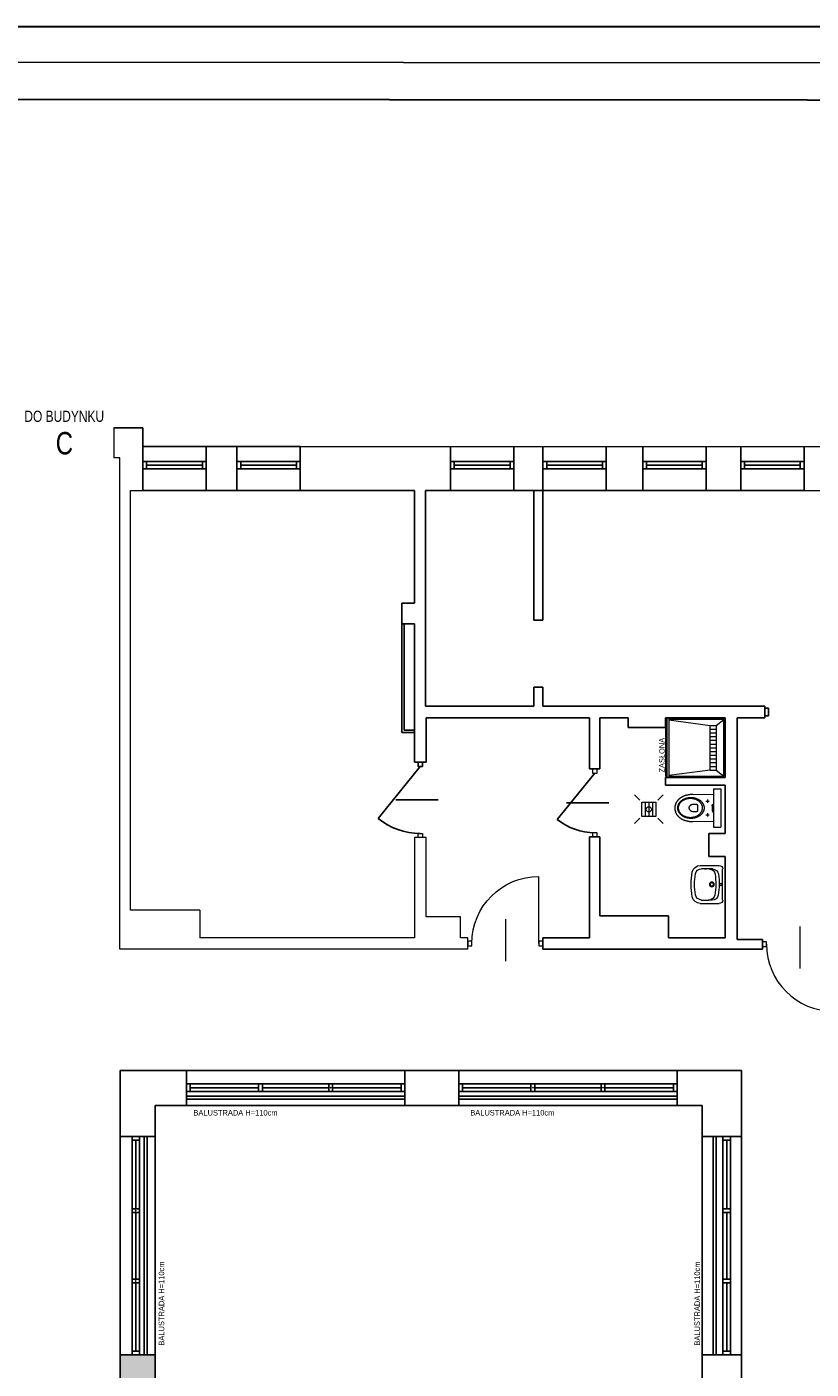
# Model space of a CAD drawing. Header units: millimetres. Extents: x 282377 to 1404227, y -783705 to 1038705.
# Tile 170 of 243: x 386276 to 387328, y 2659 to 4460. Entities that reach past the tile are written whole.
import ezdxf

# ---------------------------------------------------------------- set-up
doc = ezdxf.new("R2010")
doc.units = ezdxf.units.MM
for name, color, linetype, lineweight in [('BA_drz', 7, 'Continuous', 18), ('BA_KS_ist.', 34, 'Continuous', 13), ('Cienka', 7, 'Continuous', 18), ('PG_WIDOKOWE_CIENKIE', 7, 'Continuous', 18), ('PG_WYPOSAŻENIE', 9, 'Continuous', 18), ('PG_ŚCIANY_DZIAŁOWE', 3, 'Continuous', 18), ('Przekrojowa', 60, 'Continuous', 18), ('WYPOSAŻENIE GARAŻU', 253, 'Continuous', 5)]:
    doc.layers.add(name, color=color, linetype=linetype, lineweight=lineweight)
doc.styles.add('BIKTC', font='bikromsw.shx', dxfattribs={"width": 0.8})
doc.styles.add('BIKWYM', font='BIKROMSW.SHX', dxfattribs={"width": 0.8})

# ---------------------------------------------------------------- blocks, each defined once
blk = doc.blocks.new('A$Cd28b784c')
at = {"lineweight": 18}
h = blk.add_hatch(color=256, dxfattribs=at)
h.dxf.hatch_style = 1
h.paths.add_polyline_path([(18.5, 22.2), (18.4, 23), (18.1, 23.6), (17.8, 24.1), (17.3, 24.4), (16.9, 24.5), (16.9, 13.9), (17.3, 14), (17.8, 14.3), (18.1, 14.7), (18.4, 15.3), (18.5, 16.1)])
for p, q in [((16.9, 44.8), (6.9, 44.8)), ((6.9, -6.5), (6.9, 44.8)), ((16.9, -6.5), (16.9, 44.8)), ((16.9, -6.5), (6.9, -6.5))]:
    blk.add_line(p, q, dxfattribs=at)
at = {"lineweight": 13}
for p, q in [((44.6, 37.2), (16.9, 36.7)), ((45.2, 37.2), (44.6, 37.2)), ((45.8, 37.2), (45.2, 37.2)), ((46.4, 37.2), (45.8, 37.2)), ((47, 37.2), (46.4, 37.2)), ((47.6, 37.1), (47, 37.2)), ((48.2, 37.1), (47.6, 37.1)), ((48.7, 37), (48.2, 37.1)), ((49.3, 37), (48.7, 37)), ((49.9, 36.9), (49.3, 37)), ((50.4, 36.8), (49.9, 36.9)), ((50.9, 36.7), (50.4, 36.8)), ((51.5, 36.6), (50.9, 36.7)), ((52, 36.5), (51.5, 36.6)), ((52.5, 36.4), (52, 36.5)), ((53.1, 36.3), (52.5, 36.4)), ((53.6, 36.1), (53.1, 36.3)), ((54.1, 36), (53.6, 36.1)), ((17.3, 24.4), (16.9, 24.5)), ((17.8, 24.1), (17.3, 24.4)), ((18.1, 23.6), (17.8, 24.1)), ((18.4, 23), (18.1, 23.6)), ((18.5, 22.2), (18.4, 23)), ((18.5, 16.1), (18.5, 22.2)), ((26.8, 28.4), (22.3, 28.4)), ((23.8, 28.8), (23.7, 28.4)), ((23.7, 28.4), (23.8, 28)), ((24.1, 29.1), (23.8, 28.8)), ((23.8, 28), (24.1, 27.7)), ((24.5, 29.2), (24.1, 29.1)), ((24.1, 27.7), (24.5, 27.6)), ((24.5, 30.6), (24.5, 26.2)), ((24.9, 29.1), (24.5, 29.2)), ((24.5, 27.6), (24.9, 27.7)), ((25.2, 28.8), (24.9, 29.1)), ((24.9, 27.7), (25.2, 28)), ((25.3, 28.4), (25.2, 28.8)), ((25.2, 28), (25.3, 28.4)), ((29.3, 20.3), (29.4, 20.8)), ((29.3, 19.9), (29.3, 20.3)), ((29.3, 19.5), (29.3, 19.9)), ((29.3, 19), (29.3, 19.5)), ((29.3, 18.6), (29.3, 19)), ((29.3, 18.2), (29.3, 18.6)), ((29.3, 17.7), (29.3, 18.2)), ((29.4, 20.8), (29.5, 21.2)), ((29.5, 21.2), (29.6, 21.6)), ((29.6, 21.6), (29.7, 22)), ((29.7, 22), (29.8, 22.4)), ((29.8, 22.4), (29.9, 22.8)), ((29.9, 22.8), (30.1, 23.2)), ((30.1, 23.2), (30.2, 23.6)), ((30.2, 23.6), (30.4, 24)), ((30.4, 24), (30.6, 24.4)), ((30.6, 24.4), (30.8, 24.8)), ((30.8, 24.8), (31, 25.2)), ((31, 25.2), (31.3, 25.5)), ((31.3, 25.5), (31.5, 25.9)), ((31.5, 25.9), (31.8, 26.2)), ((31.8, 26.2), (32, 26.6)), ((31.8, 19.9), (31.9, 20.4)), ((31.8, 19.5), (31.8, 19.9)), ((31.8, 19), (31.8, 19.5)), ((31.8, 18.6), (31.8, 19)), ((31.8, 19), (31.8, 19)), ((31.8, 18.1), (31.8, 18.6)), ((31.9, 17.7), (31.8, 18.1)), ((31.9, 20.8), (32, 21.2)), ((31.9, 20.4), (31.9, 20.8)), ((32, 26.6), (32.3, 26.9)), ((32, 21.2), (32.1, 21.7)), ((32.1, 21.7), (32.2, 22.1)), ((32.2, 22.1), (32.4, 22.5)), ((32.3, 26.9), (32.6, 27.3)), ((32.4, 22.5), (32.5, 22.9)), ((32.5, 22.9), (32.7, 23.3)), ((32.6, 27.3), (32.9, 27.6)), ((32.7, 23.3), (32.8, 23.7)), ((32.8, 23.7), (33, 24.1)), ((32.9, 27.6), (33.3, 27.9)), ((33, 24.1), (33.2, 24.5)), ((33.2, 24.5), (33.5, 24.9)), ((33.3, 27.9), (33.6, 28.2)), ((33.5, 24.9), (33.7, 25.3)), ((33.6, 28.2), (33.9, 28.5)), ((33.7, 25.3), (34, 25.6)), ((33.9, 28.5), (34.3, 28.8)), ((34, 25.6), (34.2, 26)), ((34.2, 26), (34.5, 26.3)), ((34.3, 28.8), (34.6, 29.1)), ((34.5, 26.3), (34.8, 26.7)), ((34.6, 29.1), (35, 29.4)), ((34.8, 26.7), (35.1, 27)), ((35, 29.4), (35.4, 29.7)), ((35.1, 27), (35.4, 27.3)), ((35.4, 29.7), (35.8, 29.9)), ((35.4, 27.3), (35.8, 27.7)), ((35.8, 29.9), (36.2, 30.2)), ((35.8, 27.7), (36.1, 28)), ((36.1, 28), (36.5, 28.3)), ((36.2, 30.2), (36.6, 30.4)), ((36.5, 28.3), (36.8, 28.6)), ((36.6, 30.4), (37, 30.7)), ((36.8, 28.6), (37.2, 28.8)), ((37, 30.7), (37.5, 30.9)), ((37.2, 28.8), (37.6, 29.1)), ((37.5, 30.9), (37.9, 31.1)), ((37.6, 29.1), (38, 29.4)), ((37.9, 31.1), (38.3, 31.3)), ((38, 29.4), (38.4, 29.6)), ((38, 22), (38.1, 22.7)), ((38, 19.3), (38, 22)), ((38, 16), (38, 19.3)), ((38.1, 22.7), (38.3, 23.3)), ((38.3, 31.3), (38.8, 31.5)), ((38.3, 23.3), (38.6, 23.6)), ((38.4, 29.6), (38.8, 29.9)), ((38.6, 23.6), (39, 23.9)), ((38.8, 31.5), (39.3, 31.7)), ((38.8, 29.9), (39.2, 30.1)), ((39, 23.9), (39.4, 24.1)), ((39.2, 30.1), (39.7, 30.3)), ((39.3, 31.7), (39.7, 31.9)), ((39.4, 24.1), (39.8, 24.1)), ((39.7, 31.9), (40.2, 32)), ((39.7, 30.3), (40.1, 30.5)), ((39.8, 24.1), (40.2, 24.1)), ((40.1, 30.5), (40.6, 30.7)), ((40.2, 32), (40.7, 32.2)), ((40.2, 24.1), (44, 24.2)), ((40.6, 30.7), (41, 30.9)), ((40.7, 32.2), (41.2, 32.3)), ((41, 30.9), (41.5, 31.1)), ((41.2, 32.3), (41.7, 32.5)), ((41.5, 31.1), (42, 31.2)), ((41.7, 32.5), (42.2, 32.6)), ((42, 31.2), (42.5, 31.4)), ((42.2, 32.6), (42.7, 32.7)), ((42.5, 31.4), (43, 31.5)), ((42.7, 32.7), (43.2, 32.8)), ((43, 31.5), (43.5, 31.6)), ((43.2, 32.8), (43.7, 32.9)), ((43.5, 31.6), (44, 31.7)), ((43.7, 32.9), (44.3, 32.9)), ((44, 31.7), (44.5, 31.8)), ((44, 24.2), (44.6, 24.1)), ((44.3, 32.9), (44.8, 33)), ((44.5, 31.8), (45, 31.9)), ((44.6, 24.1), (45.1, 24)), ((44.8, 33), (45.3, 33)), ((45, 31.9), (45.5, 32)), ((45.1, 24), (45.6, 23.9)), ((45.3, 33), (45.9, 33.1)), ((45.5, 32), (46.1, 32)), ((45.6, 23.9), (46.1, 23.7)), ((45.9, 33.1), (46.4, 33.1)), ((46.1, 32), (46.6, 32.1)), ((46.1, 23.7), (46.5, 23.4)), ((46.4, 33.1), (47, 33.1)), ((46.5, 23.4), (46.9, 23.2)), ((46.6, 32.1), (47.2, 32.1)), ((46.9, 23.2), (47.4, 22.8)), ((47, 33.1), (47.5, 33.1)), ((47.2, 32.1), (47.7, 32.1)), ((47.4, 22.8), (47.7, 22.5)), ((47.5, 33.1), (48.1, 33.1)), ((47.7, 32.1), (47.7, 32.1)), ((47.7, 32.1), (48.2, 32.1)), ((47.7, 22.5), (48.1, 22.1)), ((48.1, 33.1), (48.6, 33)), ((48.1, 22.1), (48.4, 21.7)), ((48.2, 32.1), (48.8, 32.1)), ((48.4, 21.7), (48.7, 21.3)), ((48.6, 33), (49.1, 33)), ((48.7, 21.3), (48.9, 20.8)), ((48.8, 32.1), (49.3, 32)), ((48.9, 20.8), (49.1, 20.4)), ((49.1, 33), (49.7, 32.9)), ((49.1, 20.4), (49.2, 19.9)), ((49.2, 18.1), (49.1, 17.7)), ((49.2, 19.9), (49.3, 19.5)), ((49.3, 18.6), (49.2, 18.1)), ((49.3, 32), (49.9, 32)), ((49.3, 19.5), (49.3, 19)), ((49.3, 19), (49.3, 18.6)), ((49.7, 32.9), (50.2, 32.9)), ((49.9, 32), (50.4, 31.9)), ((50.2, 32.9), (50.7, 32.8)), ((50.4, 31.9), (50.9, 31.8)), ((50.7, 32.8), (51.2, 32.7)), ((50.9, 31.8), (51.4, 31.7)), ((51.2, 32.7), (51.7, 32.6)), ((51.4, 31.7), (51.9, 31.6)), ((51.7, 32.6), (52.2, 32.5)), ((51.9, 31.6), (52.4, 31.5)), ((52.2, 32.5), (52.7, 32.3)), ((52.4, 31.5), (52.9, 31.4)), ((52.7, 32.3), (53.2, 32.2)), ((52.9, 31.4), (53.4, 31.2)), ((53.2, 32.2), (53.7, 32)), ((53.4, 31.2), (53.9, 31.1)), ((53.7, 32), (54.2, 31.9)), ((53.9, 31.1), (54.4, 30.9)), ((54.6, 35.8), (54.1, 36)), ((54.2, 31.9), (54.7, 31.7)), ((54.4, 30.9), (54.8, 30.7)), ((55.1, 35.7), (54.6, 35.8)), ((54.7, 31.7), (55.1, 31.5)), ((54.8, 30.7), (55.3, 30.5)), ((55.5, 35.5), (55.1, 35.7)), ((55.1, 31.5), (55.6, 31.3)), ((55.3, 30.5), (55.7, 30.3)), ((56, 35.4), (55.5, 35.5)), ((55.6, 31.3), (56, 31.1)), ((55.7, 30.3), (56.2, 30.1)), ((56.5, 35.2), (56, 35.4)), ((56, 31.1), (56.5, 30.9)), ((56.2, 30.1), (56.6, 29.9)), ((56.9, 35), (56.5, 35.2)), ((56.5, 30.9), (56.9, 30.7)), ((56.6, 29.9), (57, 29.6)), ((57.4, 34.8), (56.9, 35)), ((56.9, 30.7), (57.3, 30.4)), ((57, 29.6), (57.4, 29.4)), ((57.3, 30.4), (57.7, 30.2)), ((57.8, 34.6), (57.4, 34.8)), ((57.4, 29.4), (57.8, 29.1)), ((57.7, 30.2), (58.1, 29.9)), ((58.3, 34.4), (57.8, 34.6)), ((57.8, 29.1), (58.2, 28.8)), ((58.1, 29.9), (58.5, 29.7)), ((58.2, 28.8), (58.6, 28.6)), ((58.7, 34.2), (58.3, 34.4)), ((58.5, 29.7), (58.9, 29.4)), ((58.6, 28.6), (58.9, 28.3)), ((59.1, 34), (58.7, 34.2)), ((58.9, 29.4), (59.3, 29.1)), ((58.9, 28.3), (59.3, 28)), ((59.5, 33.7), (59.1, 34)), ((59.3, 29.1), (59.6, 28.8)), ((59.3, 28), (59.6, 27.7)), ((59.9, 33.5), (59.5, 33.7)), ((59.6, 28.8), (60, 28.5)), ((59.6, 27.7), (60, 27.3)), ((60.3, 33.2), (59.9, 33.5)), ((60, 28.5), (60.3, 28.2)), ((60, 27.3), (60.3, 27)), ((60.7, 33), (60.3, 33.2)), ((60.3, 28.2), (60.7, 27.9)), ((60.3, 27), (60.6, 26.7)), ((60.6, 26.7), (60.9, 26.3)), ((61.1, 32.7), (60.7, 33)), ((60.7, 27.9), (61, 27.6)), ((60.9, 26.3), (61.2, 26)), ((61, 27.6), (61.3, 27.3)), ((61.5, 32.5), (61.1, 32.7)), ((61.2, 26), (61.4, 25.6)), ((61.3, 27.3), (61.6, 26.9)), ((61.4, 25.6), (61.7, 25.3)), ((61.8, 32.2), (61.5, 32.5)), ((61.6, 26.9), (61.9, 26.6)), ((61.7, 25.3), (61.9, 24.9)), ((62.2, 32), (61.8, 32.2)), ((61.9, 26.6), (62.1, 26.2)), ((61.9, 24.9), (62.2, 24.5)), ((62.1, 26.2), (62.4, 25.9)), ((62.5, 31.7), (62.2, 32)), ((62.2, 24.5), (62.4, 24.1)), ((62.4, 25.9), (62.7, 25.5)), ((62.4, 24.1), (62.6, 23.7)), ((62.9, 31.4), (62.5, 31.7)), ((62.6, 23.7), (62.7, 23.3)), ((62.7, 25.5), (62.9, 25.2)), ((62.7, 23.3), (62.9, 22.9)), ((63.2, 31.1), (62.9, 31.4)), ((62.9, 25.2), (63.1, 24.8)), ((62.9, 22.9), (63, 22.5)), ((63, 22.5), (63.2, 22.1)), ((63.1, 24.8), (63.3, 24.4)), ((63.5, 30.8), (63.2, 31.1)), ((63.2, 22.1), (63.3, 21.7)), ((63.3, 24.4), (63.5, 24)), ((63.3, 21.7), (63.4, 21.2)), ((63.4, 21.2), (63.5, 20.8)), ((63.8, 30.5), (63.5, 30.8)), ((63.5, 24), (63.7, 23.6)), ((63.5, 20.8), (63.5, 20.4)), ((63.5, 20.4), (63.6, 19.9)), ((63.6, 18.1), (63.5, 17.7)), ((63.6, 19.9), (63.6, 19.5)), ((63.6, 19.5), (63.6, 19)), ((63.6, 19), (63.6, 19)), ((63.6, 19), (63.6, 18.6)), ((63.6, 18.6), (63.6, 18.1)), ((63.7, 23.6), (63.8, 23.2)), ((64.1, 30.2), (63.8, 30.5)), ((63.8, 23.2), (64, 22.8)), ((64, 22.8), (64.1, 22.4)), ((64.4, 29.9), (64.1, 30.2)), ((64.1, 22.4), (64.3, 22)), ((64.3, 22), (64.4, 21.6)), ((64.7, 29.6), (64.4, 29.9)), ((64.4, 21.6), (64.4, 21.2)), ((64.4, 21.2), (64.5, 20.8)), ((64.5, 20.8), (64.6, 20.3)), ((64.6, 20.3), (64.6, 19.9)), ((64.6, 19.9), (64.6, 19.5)), ((64.6, 19.5), (64.7, 19)), ((64.7, 19), (64.6, 18.6)), ((64.6, 18.6), (64.6, 18.2)), ((64.6, 18.2), (64.6, 17.7)), ((65, 29.3), (64.7, 29.6)), ((64.7, 19), (64.7, 19)), ((65.2, 28.9), (65, 29.3)), ((65.5, 28.6), (65.2, 28.9)), ((65.7, 28.3), (65.5, 28.6)), ((66, 27.9), (65.7, 28.3)), ((66.2, 27.6), (66, 27.9)), ((66.4, 27.3), (66.2, 27.6)), ((66.6, 26.9), (66.4, 27.3)), ((66.8, 26.5), (66.6, 26.9)), ((67, 26.2), (66.8, 26.5)), ((67.2, 25.8), (67, 26.2)), ((67.4, 25.5), (67.2, 25.8)), ((67.5, 25.1), (67.4, 25.5)), ((67.7, 24.7), (67.5, 25.1)), ((67.8, 24.3), (67.7, 24.7)), ((67.9, 24), (67.8, 24.3)), ((68, 23.6), (67.9, 24)), ((68.2, 23.2), (68, 23.6)), ((68.2, 22.8), (68.2, 23.2)), ((68.3, 22.4), (68.2, 22.8)), ((68.4, 22), (68.3, 22.4)), ((68.5, 21.6), (68.4, 22)), ((68.5, 21.2), (68.5, 21.6)), ((68.6, 20.8), (68.5, 21.2)), ((68.6, 20.4), (68.6, 20.8)), ((68.6, 20), (68.6, 20.4)), ((68.6, 19.6), (68.6, 20)), ((68.6, 19.2), (68.6, 19.6)), ((68.6, 18.8), (68.6, 19.2)), ((68.6, 18.4), (68.6, 18.8)), ((68.6, 17.9), (68.6, 18.4)), ((17.3, 14), (16.9, 13.9)), ((16.9, 1.6), (44.6, 1.1)), ((17.8, 14.3), (17.3, 14)), ((18.1, 14.7), (17.8, 14.3)), ((18.4, 15.3), (18.1, 14.7)), ((18.5, 16.1), (18.4, 15.3)), ((26.8, 10), (22.3, 10)), ((23.8, 10.4), (23.7, 10)), ((23.7, 10), (23.8, 9.6)), ((24.1, 10.7), (23.8, 10.4)), ((23.8, 9.6), (24.1, 9.3)), ((24.5, 10.8), (24.1, 10.7)), ((24.1, 9.3), (24.5, 9.2)), ((24.5, 12.2), (24.5, 7.8)), ((24.9, 10.7), (24.5, 10.8)), ((24.5, 9.2), (24.9, 9.3)), ((25.2, 10.4), (24.9, 10.7)), ((24.9, 9.3), (25.2, 9.6)), ((25.3, 10), (25.2, 10.4)), ((25.2, 9.6), (25.3, 10)), ((29.4, 17.3), (29.3, 17.7)), ((29.5, 16.9), (29.4, 17.3)), ((29.6, 16.5), (29.5, 16.9)), ((29.7, 16.1), (29.6, 16.5)), ((29.8, 15.6), (29.7, 16.1)), ((29.9, 15.2), (29.8, 15.6)), ((30.1, 14.8), (29.9, 15.2)), ((30.2, 14.4), (30.1, 14.8)), ((30.4, 14.1), (30.2, 14.4)), ((30.6, 13.7), (30.4, 14.1)), ((30.8, 13.3), (30.6, 13.7)), ((31, 12.9), (30.8, 13.3)), ((31.3, 12.5), (31, 12.9)), ((31.5, 12.2), (31.3, 12.5)), ((31.8, 11.8), (31.5, 12.2)), ((32, 11.5), (31.8, 11.8)), ((31.9, 17.3), (31.9, 17.7)), ((32, 16.8), (31.9, 17.3)), ((32.1, 16.4), (32, 16.8)), ((32.3, 11.1), (32, 11.5)), ((32.2, 16), (32.1, 16.4)), ((32.4, 15.6), (32.2, 16)), ((32.6, 10.8), (32.3, 11.1)), ((32.5, 15.2), (32.4, 15.6)), ((32.7, 14.8), (32.5, 15.2)), ((32.9, 10.5), (32.6, 10.8)), ((32.8, 14.4), (32.7, 14.8)), ((33, 14), (32.8, 14.4)), ((33.3, 10.2), (32.9, 10.5)), ((33.2, 13.6), (33, 14)), ((33.5, 13.2), (33.2, 13.6)), ((33.6, 9.8), (33.3, 10.2)), ((33.7, 12.8), (33.5, 13.2)), ((33.9, 9.5), (33.6, 9.8)), ((34, 12.5), (33.7, 12.8)), ((34.3, 9.2), (33.9, 9.5)), ((34.2, 12.1), (34, 12.5)), ((34.5, 11.7), (34.2, 12.1)), ((34.6, 9), (34.3, 9.2)), ((34.8, 11.4), (34.5, 11.7)), ((35, 8.7), (34.6, 9)), ((35.1, 11.1), (34.8, 11.4)), ((35.4, 8.4), (35, 8.7)), ((35.4, 10.7), (35.1, 11.1)), ((35.8, 10.4), (35.4, 10.7)), ((35.8, 8.1), (35.4, 8.4)), ((36.1, 10.1), (35.8, 10.4)), ((36.2, 7.9), (35.8, 8.1)), ((36.5, 9.8), (36.1, 10.1)), ((36.6, 7.6), (36.2, 7.9)), ((36.8, 9.5), (36.5, 9.8)), ((37, 7.4), (36.6, 7.6)), ((37.2, 9.2), (36.8, 9.5)), ((37.5, 7.2), (37, 7.4)), ((37.6, 9), (37.2, 9.2)), ((37.9, 7), (37.5, 7.2)), ((38, 8.7), (37.6, 9)), ((38.3, 6.8), (37.9, 7)), ((38.1, 15.3), (38, 16)), ((38, 16), (38, 16)), ((38.4, 8.5), (38, 8.7)), ((38.3, 14.8), (38.1, 15.3)), ((38.6, 14.4), (38.3, 14.8)), ((38.8, 6.6), (38.3, 6.8)), ((38.8, 8.2), (38.4, 8.5)), ((39, 14.2), (38.6, 14.4)), ((39.2, 8), (38.8, 8.2)), ((39.3, 6.4), (38.8, 6.6)), ((39.4, 14), (39, 14.2)), ((39.7, 7.8), (39.2, 8)), ((39.7, 6.2), (39.3, 6.4)), ((39.8, 13.9), (39.4, 14)), ((40.1, 7.6), (39.7, 7.8)), ((40.2, 6), (39.7, 6.2)), ((40.2, 13.9), (39.8, 13.9)), ((40.6, 7.4), (40.1, 7.6)), ((44, 13.9), (40.2, 13.9)), ((40.7, 5.9), (40.2, 6)), ((41, 7.2), (40.6, 7.4)), ((41.2, 5.7), (40.7, 5.9)), ((41.5, 7), (41, 7.2)), ((41.7, 5.6), (41.2, 5.7)), ((42, 6.8), (41.5, 7)), ((42.2, 5.5), (41.7, 5.6)), ((42.5, 6.7), (42, 6.8)), ((42.7, 5.4), (42.2, 5.5)), ((43, 6.6), (42.5, 6.7)), ((43.2, 5.3), (42.7, 5.4)), ((43.5, 6.4), (43, 6.6)), ((43.7, 5.2), (43.2, 5.3)), ((44, 6.3), (43.5, 6.4)), ((44.3, 5.1), (43.7, 5.2)), ((44.5, 14), (44, 13.9)), ((44.5, 6.2), (44, 6.3)), ((44.8, 5.1), (44.3, 5.1)), ((45.1, 14.1), (44.5, 14)), ((45, 6.2), (44.5, 6.2)), ((44.6, 1.1), (45.2, 1.1)), ((45.3, 5), (44.8, 5.1)), ((45.5, 6.1), (45, 6.2)), ((45.6, 14.2), (45.1, 14.1)), ((45.2, 1.1), (45.8, 1.1)), ((45.9, 5), (45.3, 5)), ((46.1, 6), (45.5, 6.1)), ((46, 14.4), (45.6, 14.2)), ((45.8, 1.1), (46.4, 1.1)), ((46.4, 5), (45.9, 5)), ((46.5, 14.6), (46, 14.4)), ((46.6, 6), (46.1, 6)), ((47, 5), (46.4, 5)), ((46.4, 1.1), (47, 1.2)), ((46.9, 14.9), (46.5, 14.6)), ((47.2, 6), (46.6, 6)), ((47.3, 15.2), (46.9, 14.9)), ((47.5, 5), (47, 5)), ((47, 5), (47, 5)), ((47, 1.2), (47.6, 1.2)), ((47.7, 6), (47.2, 6)), ((47.7, 15.6), (47.3, 15.2)), ((48.1, 5), (47.5, 5)), ((47.6, 1.2), (48.1, 1.2)), ((48.1, 16), (47.7, 15.6)), ((48.2, 6), (47.7, 6)), ((47.7, 6), (47.7, 6)), ((48.4, 16.4), (48.1, 16)), ((48.6, 5), (48.1, 5)), ((48.1, 1.2), (48.7, 1.3)), ((48.8, 6), (48.2, 6)), ((48.7, 16.8), (48.4, 16.4)), ((49.1, 5.1), (48.6, 5)), ((48.9, 17.2), (48.7, 16.8)), ((48.7, 1.3), (49.3, 1.4)), ((49.3, 6), (48.8, 6)), ((49.1, 17.7), (48.9, 17.2)), ((49.7, 5.1), (49.1, 5.1)), ((49.9, 6.1), (49.3, 6)), ((49.3, 1.4), (49.8, 1.4)), ((50.2, 5.2), (49.7, 5.1)), ((49.8, 1.4), (50.4, 1.5)), ((50.4, 6.2), (49.9, 6.1)), ((50.7, 5.3), (50.2, 5.2)), ((50.9, 6.2), (50.4, 6.2)), ((50.4, 1.5), (50.9, 1.6)), ((51.2, 5.4), (50.7, 5.3)), ((51.4, 6.3), (50.9, 6.2)), ((50.9, 1.6), (51.4, 1.7)), ((51.7, 5.5), (51.2, 5.4)), ((51.9, 6.4), (51.4, 6.3)), ((51.4, 1.7), (52, 1.8)), ((52.2, 5.6), (51.7, 5.5)), ((52.4, 6.6), (51.9, 6.4)), ((52, 1.8), (52.5, 1.9)), ((52.7, 5.7), (52.2, 5.6)), ((52.9, 6.7), (52.4, 6.6)), ((52.5, 1.9), (53, 2.1)), ((53.2, 5.9), (52.7, 5.7)), ((53.4, 6.8), (52.9, 6.7)), ((53, 2.1), (53.5, 2.2)), ((53.7, 6), (53.2, 5.9)), ((53.9, 7), (53.4, 6.8)), ((53.5, 2.2), (54, 2.3)), ((54.2, 6.2), (53.7, 6)), ((54.4, 7.2), (53.9, 7)), ((54, 2.3), (54.5, 2.5)), ((54.7, 6.4), (54.2, 6.2)), ((54.8, 7.4), (54.4, 7.2)), ((54.5, 2.5), (55, 2.7)), ((55.1, 6.6), (54.7, 6.4)), ((55.3, 7.6), (54.8, 7.4)), ((55, 2.7), (55.5, 2.8)), ((55.6, 6.8), (55.1, 6.6)), ((55.7, 7.8), (55.3, 7.6)), ((55.5, 2.8), (55.9, 3)), ((56, 7), (55.6, 6.8)), ((56.2, 8), (55.7, 7.8)), ((55.9, 3), (56.4, 3.2)), ((56.5, 7.2), (56, 7)), ((56.6, 8.2), (56.2, 8)), ((56.4, 3.2), (56.8, 3.4)), ((56.9, 7.4), (56.5, 7.2)), ((57, 8.5), (56.6, 8.2)), ((56.8, 3.4), (57.3, 3.5)), ((57.3, 7.6), (56.9, 7.4)), ((57.4, 8.7), (57, 8.5)), ((57.7, 7.9), (57.3, 7.6)), ((57.3, 3.5), (57.7, 3.7)), ((57.8, 9), (57.4, 8.7)), ((58.1, 8.1), (57.7, 7.9)), ((57.7, 3.7), (58.2, 4)), ((58.2, 9.2), (57.8, 9)), ((58.5, 8.4), (58.1, 8.1)), ((58.6, 9.5), (58.2, 9.2)), ((58.2, 4), (58.6, 4.2)), ((58.9, 8.7), (58.5, 8.4)), ((58.9, 9.8), (58.6, 9.5)), ((58.6, 4.2), (59, 4.4)), ((59.3, 10.1), (58.9, 9.8)), ((59.3, 9), (58.9, 8.7)), ((59, 4.4), (59.4, 4.6)), ((59.6, 10.4), (59.3, 10.1)), ((59.6, 9.2), (59.3, 9)), ((59.4, 4.6), (59.8, 4.9)), ((60, 10.7), (59.6, 10.4)), ((60, 9.5), (59.6, 9.2)), ((59.8, 4.9), (60.2, 5.1)), ((60.3, 11.1), (60, 10.7)), ((60.3, 9.8), (60, 9.5)), ((60.2, 5.1), (60.6, 5.3)), ((60.6, 11.4), (60.3, 11.1)), ((60.7, 10.2), (60.3, 9.8)), ((60.9, 11.7), (60.6, 11.4)), ((60.6, 5.3), (61, 5.6)), ((61, 10.5), (60.7, 10.2)), ((61.2, 12.1), (60.9, 11.7)), ((61.3, 10.8), (61, 10.5)), ((61, 5.6), (61.3, 5.9)), ((61.4, 12.5), (61.2, 12.1)), ((61.6, 11.1), (61.3, 10.8)), ((61.3, 5.9), (61.7, 6.1)), ((61.7, 12.8), (61.4, 12.5)), ((61.9, 11.5), (61.6, 11.1)), ((61.9, 13.2), (61.7, 12.8)), ((61.7, 6.1), (62, 6.4)), ((62.2, 13.6), (61.9, 13.2)), ((62.1, 11.8), (61.9, 11.5)), ((62, 6.4), (62.4, 6.7)), ((62.4, 12.2), (62.1, 11.8)), ((62.4, 14), (62.2, 13.6)), ((62.6, 14.4), (62.4, 14)), ((62.7, 12.5), (62.4, 12.2)), ((62.4, 6.7), (62.7, 6.9)), ((62.7, 14.8), (62.6, 14.4)), ((62.9, 15.2), (62.7, 14.8)), ((62.9, 12.9), (62.7, 12.5)), ((62.7, 6.9), (63, 7.2)), ((63, 15.6), (62.9, 15.2)), ((63.1, 13.3), (62.9, 12.9)), ((63.2, 16), (63, 15.6)), ((63, 7.2), (63.4, 7.5)), ((63.3, 13.7), (63.1, 13.3)), ((63.3, 16.4), (63.2, 16)), ((63.4, 16.8), (63.3, 16.4)), ((63.5, 14.1), (63.3, 13.7)), ((63.5, 17.3), (63.4, 16.8)), ((63.4, 7.5), (63.7, 7.8)), ((63.5, 17.7), (63.5, 17.3)), ((63.7, 14.4), (63.5, 14.1)), ((63.8, 14.8), (63.7, 14.4)), ((63.7, 7.8), (64, 8.1)), ((64, 15.2), (63.8, 14.8)), ((64.1, 15.6), (64, 15.2)), ((64, 8.1), (64.3, 8.4)), ((64.3, 16.1), (64.1, 15.6)), ((64.4, 16.5), (64.3, 16.1)), ((64.3, 8.4), (64.5, 8.8)), ((64.5, 17.3), (64.4, 16.9)), ((64.4, 16.9), (64.4, 16.5)), ((64.6, 17.7), (64.5, 17.3)), ((64.5, 8.8), (64.8, 9.1)), ((64.8, 9.1), (65.1, 9.4)), ((65.1, 9.4), (65.3, 9.7)), ((65.3, 9.7), (65.6, 10.1)), ((65.6, 10.1), (65.8, 10.4)), ((65.8, 10.4), (66.1, 10.7)), ((66.1, 10.7), (66.3, 11.1)), ((66.3, 11.1), (66.5, 11.4)), ((66.5, 11.4), (66.7, 11.8)), ((66.7, 11.8), (66.9, 12.2)), ((66.9, 12.2), (67.1, 12.5)), ((67.1, 12.5), (67.2, 12.9)), ((67.2, 12.9), (67.4, 13.3)), ((67.4, 13.3), (67.5, 13.6)), ((67.5, 13.6), (67.7, 14)), ((67.7, 14), (67.8, 14.4)), ((67.8, 14.4), (67.9, 14.8)), ((67.9, 14.8), (68.1, 15.2)), ((68.1, 15.2), (68.2, 15.5)), ((68.2, 15.5), (68.3, 15.9)), ((68.3, 16.3), (68.4, 16.7)), ((68.3, 15.9), (68.3, 16.3)), ((68.4, 16.7), (68.5, 17.1)), ((68.5, 17.5), (68.6, 17.9)), ((68.5, 17.1), (68.5, 17.5))]:
    blk.add_line(p, q, dxfattribs=at)
blk = doc.blocks.new('A$Cf7835451')
at = {"layer": 'PG_WIDOKOWE_CIENKIE', "lineweight": 18}
for p, q in [((0, 4.5), (0, 46.4)), ((30, 50.9), (4.5, 50.9)), ((13.6, 46.3), (18.9, 46.4)), ((17.3, 46.2), (17.3, 46.3)), ((18.1, 46.3), (28.4, 46.5)), ((19.1, 46.3), (19.1, 46.4)), ((24.4, 46.4), (21.8, 46.4)), ((21.8, 46.4), (21.8, 46.4)), ((21.8, 46.4), (21.8, 46.4)), ((22.5, 46.4), (22.5, 46.4)), ((23.6, 46.4), (23.6, 46.4)), ((30, 0), (4.5, 0)), ((14.2, 4.5), (19.5, 4.5)), ((17.3, 4.5), (17.3, 4.6)), ((28.4, 4.5), (19.1, 4.5))]:
    blk.add_line(p, q, dxfattribs=at)
for centre, radius in [((2.3, 25.5), 1.36), ((14.5, 25.5), 3.18), ((14.5, 25.5), 2.27)]:
    blk.add_circle(centre, radius, dxfattribs=at)
for centre, radius, start, end in [((4.5, 46.4), 4.55, 90, 180), ((92.8, 26.6), 88.2, 171.7206, 190.0289), ((13.7, 38.1), 8.18, 90.8747, 171.7206), ((97.4, 26.6), 88.2, 171.7206, 190.0289), ((18.2, 38.1), 8.18, 90.8747, 171.7206), ((28.4, 38.2), 8.18, 9.1541, 90), ((30, 40), 10.9, 10.2403, 90), ((-50.5, 25.5), 88.2, 350.8459, 9.1541), ((-50.5, 25.5), 92.7, 349.7597, 10.2403), ((4.5, 4.5), 4.55, 180, 270), ((14.1, 12.6), 8.18, 190.0289, 270.8747), ((18.6, 12.7), 8.18, 190.0289, 264.7924), ((28.4, 12.7), 8.18, 270, 350.8459), ((30, 10.9), 10.9, 270, 349.7597)]:
    blk.add_arc(centre, radius, start, end, dxfattribs=at)
blk = doc.blocks.new('jamb')
blk.add_lwpolyline([(-0.5, -0.5), (-0.5, 0.5), (0.5, 0.5), (0.5, -0.5)], close=True)
blk = doc.blocks.new('dr1h901')
at = {"color": 7}
blk.add_line((-0.5, 0), (-0.5, 1), dxfattribs=at)
blk.add_line((0, 0.362), (0, -0.266))
blk.add_arc((-0.5, 0), 1, 0, 90, dxfattribs=at)
blk = doc.blocks.new('A$C78652c8a')
at = {"extrusion": (0, 0, -1)}
blk.add_line((45, 24), (45, 80.5), dxfattribs=at)
at = {"color": 0, "extrusion": (0, 0, -1)}
blk.add_line((0, 56.6), (70, 0), dxfattribs=at)
blk.add_arc((0, 56.6), 90, 180, 218.9662, dxfattribs=at)
blk = doc.blocks.new('A$C21bf213d')
at = {"color": 251, "lineweight": 20, "true_color": 0x636466}
for p, q in [((-902.9, 1934.5), (-902.9, 1934.5)), ((-902.1, 1934.8), (-902.1, 1934.8)), ((-1858.4, 1918.5), (-1858.4, 1918.5)), ((-1871.3, 1520.6), (-1871.3, 1520.6)), ((-1879.5, 770.2), (-1879.5, 770.2))]:
    blk.add_line(p, q, dxfattribs=at)
at = {"layer": 'BA_KS_ist.', "color": 34}
for p, q in [((-917.2, 1958.7), (-910, 1951.5)), ((-907.5, 1949), (-888.5, 1949)), ((-907.5, 1929.9), (-907.5, 1949)), ((-903.1, 1949), (-903.1, 1929.9)), ((-898, 1949), (-898, 1929.9)), ((-892.9, 1949), (-892.9, 1929.9)), ((-888.5, 1949), (-888.5, 1929.9)), ((-885.9, 1951.5), (-878.8, 1958.7)), ((-1873.5, 1942.4), (-1866.4, 1935.2)), ((-1863.8, 1932.7), (-1844.8, 1932.7)), ((-1863.8, 1913.7), (-1863.8, 1932.7)), ((-1859.4, 1932.7), (-1859.4, 1913.7)), ((-1854.3, 1932.7), (-1854.3, 1913.7)), ((-1849.2, 1932.7), (-1849.2, 1913.7)), ((-1844.8, 1932.7), (-1844.8, 1913.7)), ((-1842.2, 1935.2), (-1835.1, 1942.4)), ((-917.2, 1920.2), (-910, 1927.4)), ((-888.5, 1929.9), (-907.5, 1929.9)), ((-878.8, 1920.2), (-885.9, 1927.4)), ((-1873.5, 1904), (-1866.4, 1911.1)), ((-1844.8, 1913.7), (-1863.8, 1913.7)), ((-1835.1, 1904), (-1842.2, 1911.1)), ((-1886.4, 1544.5), (-1879.3, 1537.3)), ((-1876.7, 1534.8), (-1857.7, 1534.8)), ((-1876.7, 1515.7), (-1876.7, 1534.8)), ((-1872.3, 1534.8), (-1872.3, 1515.7)), ((-1867.2, 1534.8), (-1867.2, 1515.7)), ((-1862.1, 1534.8), (-1862.1, 1515.7)), ((-1857.7, 1534.8), (-1857.7, 1515.7)), ((-1855.2, 1537.3), (-1848, 1544.5)), ((-1886.4, 1506), (-1879.3, 1513.2)), ((-1857.7, 1515.7), (-1876.7, 1515.7)), ((-1848, 1506), (-1855.2, 1513.2)), ((-1894.7, 794.1), (-1887.5, 786.9)), ((-1863.4, 786.9), (-1856.2, 794.1)), ((-1885, 784.4), (-1865.9, 784.4)), ((-1885, 765.3), (-1885, 784.4)), ((-1880.5, 784.4), (-1880.5, 765.3)), ((-1875.4, 784.4), (-1875.4, 765.3)), ((-1870.4, 784.4), (-1870.4, 765.3)), ((-1865.9, 784.4), (-1865.9, 765.3)), ((-1894.7, 755.7), (-1887.5, 762.8)), ((-1865.9, 765.3), (-1885, 765.3)), ((-1856.2, 755.7), (-1863.4, 762.8)), ((-791.6, 517.2), (-784.4, 510)), ((-781.9, 507.5), (-762.8, 507.5)), ((-781.9, 488.4), (-781.9, 507.5)), ((-777.4, 507.5), (-777.4, 488.4)), ((-772.3, 507.5), (-772.3, 488.4)), ((-767.3, 507.5), (-767.3, 488.4)), ((-762.8, 507.5), (-762.8, 488.4)), ((-760.3, 510), (-753.1, 517.2)), ((-375.2, 511.3), (-368, 504.2)), ((-343.9, 504.2), (-336.8, 511.3)), ((-762.8, 488.4), (-781.9, 488.4)), ((-365.5, 501.6), (-346.5, 501.6)), ((-365.5, 482.6), (-365.5, 501.6)), ((-361.1, 501.6), (-361.1, 482.6)), ((-356, 501.6), (-356, 482.6)), ((-350.9, 501.6), (-350.9, 482.6)), ((-346.5, 501.6), (-346.5, 482.6)), ((-1418.5, 485.9), (-1411.4, 478.8)), ((-1408.8, 476.2), (-1389.8, 476.2)), ((-1408.8, 457.2), (-1408.8, 476.2)), ((-1404.4, 476.2), (-1404.4, 457.2)), ((-1399.3, 476.2), (-1399.3, 457.2)), ((-1394.2, 476.2), (-1394.2, 457.2)), ((-1389.8, 476.2), (-1389.8, 457.2)), ((-1387.2, 478.8), (-1380.1, 485.9)), ((-791.6, 478.7), (-784.4, 485.9)), ((-753.1, 478.7), (-760.3, 485.9)), ((-375.2, 472.9), (-368, 480)), ((-346.5, 482.6), (-365.5, 482.6)), ((-336.8, 472.9), (-343.9, 480)), ((-1418.5, 447.5), (-1411.4, 454.6)), ((-1389.8, 457.2), (-1408.8, 457.2)), ((-1380.1, 447.5), (-1387.2, 454.6))]:
    blk.add_line(p, q, dxfattribs=at)
at = {"layer": 'BA_KS_ist.', "linetype": 'Continuous', "ltscale": 25}
for centre in [(-1854.3, 1923.2), (-898, 1939.4), (-1867.2, 1525.2), (-1875.4, 774.9), (-772.3, 497.9), (-356, 492.1), (-1399.3, 466.7)]:
    blk.add_circle(centre, 3.5, dxfattribs=at)

msp = doc.modelspace()

# ---------------------------------------------------------------- hatches: boundary and pattern name
at = {"layer": 'PG_ŚCIANY_DZIAŁOWE', "true_color": 0x939598, "transparency": 33554610}
h = msp.add_hatch(color=252, dxfattribs=at)
h.dxf.hatch_style = 1
h.paths.add_polyline_path([(386448, 2606.9), (386448, 2678.4), (386401, 2678.4), (386401, 2606.9)])

# ---------------------------------------------------------------- linework, layer by layer
for p, q in [((386431.6, 3922.2), (386392.4, 3922.2)), ((386431.6, 3891.9), (386431.6, 3922.2)), ((386431.6, 3837.9), (386431.6, 3896.9)), ((386431.6, 3896.9), (386516.6, 3896.9)), ((386516.6, 3896.9), (386557.8, 3896.9)), ((386516.6, 3837.9), (386516.6, 3896.9)), ((386557.8, 3837.9), (386557.8, 3896.9)), ((386557.8, 3896.9), (386642.8, 3896.9)), ((386642.8, 3837.9), (386642.8, 3896.9)), ((386844.3, 3837.9), (386844.3, 3896.9)), ((386929.3, 3837.9), (386929.3, 3896.9)), ((386968.5, 3837.9), (386968.5, 3896.9)), ((387053.5, 3837.9), (387053.5, 3896.9)), ((387102.3, 3837.9), (387102.3, 3896.9)), ((387187.3, 3837.9), (387187.3, 3896.9)), ((387233.8, 3837.9), (387233.8, 3896.9)), ((387318.8, 3837.9), (387318.8, 3896.9)), ((386516.6, 3876.9), (386431.6, 3876.9)), ((386436.6, 3876.9), (386436.6, 3866.9)), ((386511.6, 3871.9), (386436.6, 3871.9)), ((386511.6, 3876.9), (386511.6, 3866.9)), ((386642.8, 3876.9), (386557.8, 3876.9)), ((386562.8, 3876.9), (386562.8, 3866.9)), ((386637.8, 3871.9), (386562.8, 3871.9)), ((386637.8, 3876.9), (386637.8, 3866.9)), ((386929.3, 3876.9), (386844.3, 3876.9)), ((386849.3, 3876.9), (386849.3, 3866.9)), ((386924.3, 3871.9), (386849.3, 3871.9)), ((386924.3, 3876.9), (386924.3, 3866.9)), ((387053.5, 3876.9), (386968.5, 3876.9)), ((386973.5, 3876.9), (386973.5, 3866.9)), ((387048.5, 3871.9), (386973.5, 3871.9)), ((387048.5, 3876.9), (387048.5, 3866.9)), ((387187.3, 3876.9), (387102.3, 3876.9)), ((387107.3, 3876.9), (387107.3, 3866.9)), ((387182.3, 3871.9), (387107.3, 3871.9)), ((387182.3, 3876.9), (387182.3, 3866.9)), ((387318.8, 3876.9), (387233.8, 3876.9)), ((387238.8, 3876.9), (387238.8, 3866.9)), ((387313.8, 3871.9), (387238.8, 3871.9)), ((387313.8, 3876.9), (387313.8, 3866.9)), ((386516.6, 3866.9), (386431.6, 3866.9)), ((386642.8, 3866.9), (386557.8, 3866.9)), ((386929.3, 3866.9), (386844.3, 3866.9)), ((387053.5, 3866.9), (386968.5, 3866.9)), ((387187.3, 3866.9), (387102.3, 3866.9)), ((387318.8, 3866.9), (387233.8, 3866.9)), ((386430.5, 3837.9), (386518, 3837.9)), ((386516.6, 3837.9), (386431.6, 3837.9)), ((386518, 3837.9), (386557, 3837.9)), ((386557, 3837.9), (386644, 3837.9)), ((386642.8, 3837.9), (386557.8, 3837.9)), ((386644, 3837.9), (386796, 3837.9)), ((386796, 3686.9), (386796, 3837.9)), ((386811, 3837.9), (386845.5, 3837.9)), ((386811, 3548.9), (386811, 3837.9)), ((386929.3, 3837.9), (386844.3, 3837.9)), ((386845.5, 3837.9), (386928.5, 3837.9)), ((386928.5, 3837.9), (386968.2, 3837.9)), ((386956.2, 3837.9), (386956.2, 3664.1)), ((386968.2, 3837.9), (386968.2, 3664.1)), ((386968.2, 3837.9), (387054.2, 3837.9)), ((387053.5, 3837.9), (386968.5, 3837.9)), ((387054.2, 3837.9), (387101, 3837.9)), ((387101, 3837.9), (387189, 3837.9)), ((387187.3, 3837.9), (387102.3, 3837.9)), ((387189, 3837.9), (387233.5, 3837.9)), ((387233.5, 3837.9), (387319.5, 3837.9)), ((387318.8, 3837.9), (387233.8, 3837.9)), ((386779, 3686.9), (386796, 3686.9)), ((386779, 3658.9), (386779, 3686.9)), ((386779, 3658.9), (386796, 3658.9)), ((386779, 3658.9), (386779, 3513.4)), ((386782, 3658.9), (386782, 3516.4)), ((386796, 3532.9), (386796, 3658.9)), ((386968.2, 3664.1), (386956.2, 3664.1)), ((386956.2, 3574.1), (386956.2, 3548.9)), ((386968.2, 3574.1), (386956.2, 3574.1)), ((386968.2, 3574.1), (386968.2, 3548.9)), ((386956.2, 3548.9), (386811, 3548.9)), ((386968.2, 3548.9), (387266, 3548.9)), ((387266, 3532.9), (387266, 3548.9)), ((387266, 3532.9), (387266, 3548.9)), ((386796, 3532.9), (386796, 3473.4)), ((387031, 3532.9), (386811.5, 3532.9)), ((386811.5, 3473.4), (386811.5, 3532.9)), ((387031, 3464.4), (387031, 3532.9)), ((387083, 3532.9), (387045, 3532.9)), ((387045, 3464.4), (387045, 3532.9)), ((387083, 3519.9), (387083, 3532.9)), ((387133, 3519.9), (387133, 3532.9)), ((387213, 3532.9), (387133, 3532.9)), ((387213, 3452.9), (387213, 3532.9)), ((387229, 3532.9), (387266, 3532.9)), ((387229, 3235.9), (387229, 3532.9)), ((387271, 3545.9), (387266, 3545.9)), ((387271, 3535.9), (387266, 3535.9)), ((387271, 3535.9), (387271, 3545.9)), ((386779, 3513.4), (386796, 3513.4)), ((386782, 3516.4), (386796, 3516.4)), ((387133, 3519.9), (387083, 3519.9)), ((386811.5, 3473.4), (386796, 3473.4)), ((387045, 3464.4), (387031, 3464.4)), ((387213, 3452.9), (387133, 3452.9)), ((387133, 3452.9), (387133, 3442.9)), ((387213, 3442.9), (387133, 3442.9)), ((387213, 3377.9), (387213, 3442.9)), ((387045, 3373.4), (387031, 3373.4)), ((387031, 3237.9), (387031, 3373.4)), ((387045, 3267.4), (387045, 3373.4)), ((387213, 3377.9), (387191, 3377.9)), ((387191, 3346.9), (387191, 3377.9)), ((387213, 3346.9), (387191, 3346.9)), ((387213, 3237.9), (387213, 3346.9)), ((387137, 3267.4), (387045, 3267.4)), ((387137, 3237.9), (387137, 3267.4)), ((386968.5, 3222.9), (386968.5, 3237.9)), ((387031, 3237.9), (386968.5, 3237.9)), ((387263, 3222.9), (386968.5, 3222.9)), ((387213, 3237.9), (387137, 3237.9)), ((387229, 3235.9), (387263, 3235.9)), ((387263, 3222.9), (387263, 3235.9)), ((386401, 2224.9), (386401, 3059.9)), ((387235, 3059.9), (386401, 3059.9)), ((386490, 3059.9), (386490, 3012.9)), ((386854.5, 3059.9), (386782, 3059.9)), ((386783, 3059.9), (386783, 3012.9)), ((386835.8, 3059.9), (386800.8, 3059.9)), ((386855.5, 3059.9), (386855.5, 3012.9)), ((387148.5, 3059.9), (387148.5, 3012.9)), ((387235, 2224.9), (387235, 3059.9)), ((386783, 3041.9), (386490, 3041.9)), ((386783, 3031.9), (386490, 3031.9)), ((386495, 3041.9), (386495, 3031.9)), ((386586.9, 3036.9), (386495, 3036.9)), ((386586.9, 3031.9), (386586.9, 3041.9)), ((386591.9, 3031.9), (386591.9, 3041.9)), ((386681.2, 3036.9), (386591.9, 3036.9)), ((386681.2, 3031.9), (386681.2, 3041.9)), ((386686.2, 3031.9), (386686.2, 3041.9)), ((386778, 3036.9), (386686.2, 3036.9)), ((386778, 3041.9), (386778, 3031.9)), ((387148.5, 3041.9), (386855.5, 3041.9)), ((387148.5, 3031.9), (386855.5, 3031.9)), ((386860.5, 3041.9), (386860.5, 3031.9)), ((386952.4, 3036.9), (386860.5, 3036.9)), ((386952.4, 3031.9), (386952.4, 3041.9)), ((386957.4, 3031.9), (386957.4, 3041.9)), ((387046.7, 3036.9), (386957.4, 3036.9)), ((387046.7, 3031.9), (387046.7, 3041.9)), ((387051.7, 3031.9), (387051.7, 3041.9)), ((387143.5, 3036.9), (387051.7, 3036.9)), ((387143.5, 3041.9), (387143.5, 3031.9)), ((387182, 3012.9), (386448, 3012.9)), ((386448, 2971.4), (386448, 3012.9)), ((387182, 2271.9), (387182, 3012.9)), ((386401, 2971.4), (386448, 2971.4)), ((386417, 2971.4), (386417, 2678.4)), ((386427, 2971.4), (386427, 2678.4)), ((386448, 2271.9), (386448, 2971.4)), ((387235, 2971.4), (387182, 2971.4)), ((387210, 2971.4), (387210, 2678.4)), ((387220, 2971.4), (387220, 2678.4)), ((386417, 2966.4), (386427, 2966.4)), ((386422, 2966.4), (386422, 2874.6)), ((387220, 2966.4), (387210, 2966.4)), ((387215, 2966.4), (387215, 2874.6)), ((386427, 2874.6), (386417, 2874.6)), ((386427, 2869.6), (386417, 2869.6)), ((386422, 2869.6), (386422, 2780.2)), ((387210, 2874.6), (387220, 2874.6)), ((387210, 2869.6), (387220, 2869.6)), ((387215, 2869.6), (387215, 2780.2)), ((386427, 2780.2), (386417, 2780.2)), ((386427, 2775.2), (386417, 2775.2)), ((386422, 2775.2), (386422, 2683.4)), ((387210, 2780.2), (387220, 2780.2)), ((387210, 2775.2), (387220, 2775.2)), ((387215, 2775.2), (387215, 2683.4)), ((386417, 2683.4), (386427, 2683.4)), ((387220, 2683.4), (387210, 2683.4)), ((386401, 2678.4), (386448, 2678.4)), ((387235, 2678.4), (387182, 2678.4))]:
    msp.add_line(p, q)
at = {"lineweight": 20}
for p, q in [((386400.5, 3881.9), (386392.4, 3881.9)), ((386400.5, 3222.9), (386400.5, 3881.9)), ((386400.5, 3881.9), (386400.5, 3881.9)), ((386415, 3837.9), (386430.5, 3837.9)), ((386415, 3274.9), (386415, 3837.9)), ((386811.5, 3372.4), (386796, 3372.4)), ((386796, 3372.4), (386796, 3237.9)), ((386811.5, 3265.9), (386811.5, 3372.4)), ((386508, 3274.9), (386415, 3274.9)), ((386508, 3274.9), (386508, 3237.9)), ((386858, 3265.9), (386811.5, 3265.9)), ((386858, 3237.9), (386858, 3265.9)), ((386867.5, 3222.9), (386400.5, 3222.9)), ((386796, 3237.9), (386508, 3237.9)), ((386867.5, 3237.9), (386858, 3237.9)), ((386867.5, 3222.9), (386867.5, 3237.9))]:
    msp.add_line(p, q, dxfattribs=at)
at = {"color": 0, "extrusion": (0, 0, -1)}
msp.add_line((387038, 3458.9), (386987.7, 3396.7), dxfattribs=at)
at = {"extrusion": (0, 0, -1)}
msp.add_line((387056.7, 3418.9), (387000.2, 3418.9), dxfattribs=at)
at = {"linetype": 'Continuous', "lineweight": 25}
msp.add_lwpolyline([(389617.5, 1006.4), (389617.5, 4409.9), (385079.1, 4413.2), (385079.1, 1009.7)], close=True, dxfattribs=at)
for points in [[(386783, 3021.7), (386490, 3021.7), (386490, 3025.7), (386783, 3025.7)], [(387148.5, 3021.7), (386855.5, 3021.7), (386855.5, 3025.7), (387148.5, 3025.7)], [(386437.2, 2971.4), (386437.2, 2678.4), (386433.2, 2678.4), (386433.2, 2971.4)], [(387200.7, 2971.4), (387200.7, 2678.4), (387196.7, 2678.4), (387196.7, 2971.4)]]:
    msp.add_lwpolyline(points, close=True)
msp.add_arc((387038, 3458.9), 80, 231.0338, 270)
for p in [(386683.7, 3036.9), (386683.7, 3036.9), (386683.7, 3036.9), (386683.7, 3036.9), (386954.9, 3036.9), (386954.9, 3036.9), (386954.9, 3036.9), (387049.2, 3036.9), (387049.2, 3036.9), (387049.2, 3036.9), (386422, 2872.1), (386422, 2872.1), (386422, 2872.1), (386422, 2777.7), (386422, 2777.7), (386422, 2777.7)]:
    msp.add_point(p)
at = {"layer": 'Cienka'}
for p, q in [((386392.4, 3922.2), (386392.4, 3881.9)), ((386642.8, 3896.9), (387502, 3896.9)), ((387319.5, 3837.9), (387445, 3837.9))]:
    msp.add_line(p, q, dxfattribs=at)
at = {"layer": 'Defpoints', "color": 2, "linetype": 'Continuous', "lineweight": 30, "flags": 128}
for points in [[(389667.5, 956.4), (389667.5, 4459.9), (384779.8, 4459.9), (384779.8, 956.4)], [(389567.5, 1056.4), (389567.5, 4359.9), (385079.1, 4363.2), (385079.1, 1059.7)]]:
    msp.add_lwpolyline(points, close=True, dxfattribs=at)
at = {"layer": 'PG_WYPOSAŻENIE', "color": 251, "true_color": 0x636466}
for p, q in [((387133, 3530.9), (387134.5, 3530.7)), ((387134.5, 3532.9), (387134.5, 3452.9)), ((387137.5, 3532.9), (387137.5, 3452.9)), ((387137.5, 3530.3), (387193, 3522.9)), ((387201, 3522.9), (387211, 3530.9)), ((387193, 3462.9), (387193, 3522.9)), ((387193, 3522.9), (387201, 3522.9)), ((387193, 3517.9), (387201, 3517.9)), ((387193, 3512.9), (387201, 3512.9)), ((387201, 3522.9), (387201, 3462.9)), ((387193, 3507.9), (387201, 3507.9)), ((387193, 3502.9), (387201, 3502.9)), ((387193, 3497.9), (387201, 3497.9)), ((387193, 3492.9), (387201, 3492.9)), ((387193, 3487.9), (387201, 3487.9)), ((387193, 3482.9), (387201, 3482.9)), ((387193, 3477.9), (387201, 3477.9)), ((387193, 3462.9), (387137.5, 3455.5)), ((387193, 3472.9), (387201, 3472.9)), ((387193, 3467.9), (387201, 3467.9)), ((387193, 3462.9), (387201, 3462.9)), ((387201, 3462.9), (387211, 3454.9)), ((387134.5, 3455.1), (387133, 3454.9))]:
    msp.add_line(p, q, dxfattribs=at)
for points in [[(387134.5, 3530.9), (387133, 3530.9), (387133, 3454.9), (387134.5, 3454.9)], [(387137.5, 3454.9), (387211, 3454.9), (387211, 3530.9), (387137.5, 3530.9)]]:
    msp.add_lwpolyline(points, dxfattribs=at)

# ---------------------------------------------------------------- block references
at = {"color": 5, "lineweight": 20, "rotation": 270}
msp.add_blockref('A$C78652c8a', (386747.2, 3467.9), dxfattribs=at)
at = {"xscale": 5.5, "yscale": 5.999999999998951, "zscale": 5.5, "rotation": 270}
msp.add_blockref('jamb', (386803.8, 3470.6), dxfattribs=at)
at = {"layer": 'BA_drz', "color": 18, "true_color": 0x000000}
for name, p, xscale, yscale, zscale in [('dr1h901', (386918, 3230.4), -90, 90, -90), ('jamb', (387265.8, 3229.4), -5.5, 5.999999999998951, 5.5)]:
    msp.add_blockref(name, p, dxfattribs=dict(at, xscale=xscale, yscale=yscale, zscale=zscale))
at = {"layer": 'BA_drz', "color": 18, "true_color": 0x000000, "rotation": 180}
for name, p, xscale, yscale, zscale in [('dr1h901', (387313.5, 3229.4), 90, 90, -90), ('jamb', (386870.3, 3230.4), -5.5, 5.999999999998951, 5.5), ('jamb', (386965.8, 3230.4), -5.5, 5.999999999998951, 5.5)]:
    msp.add_blockref(name, p, dxfattribs=dict(at, xscale=xscale, yscale=yscale, zscale=zscale))
at = {"layer": 'PG_WIDOKOWE_CIENKIE', "lineweight": 30, "rotation": 180}
msp.add_blockref('A$Cd28b784c', (387214, 3431.2), dxfattribs=at)
at = {"layer": 'PG_WIDOKOWE_CIENKIE', "lineweight": 30, "xscale": -1}
msp.add_blockref('A$Cf7835451', (387209.6, 3284.1), dxfattribs=at)
at = {"layer": 'Przekrojowa'}
msp.add_blockref('A$C21bf213d', (388008.5, 1470.9), dxfattribs=at)
at = {"layer": 'WYPOSAŻENIE GARAŻU', "color": 240, "true_color": 0xed1f24, "yscale": 5.999999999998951, "zscale": 5.5}
for p, xscale, rotation in [((387038, 3461.6), -5.5, 89.99999999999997), ((386803.8, 3375.1), 5.5, 270), ((387038, 3376.1), -5.5, 89.99999999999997)]:
    msp.add_blockref('jamb', p, dxfattribs=dict(at, xscale=xscale, rotation=rotation))

# ---------------------------------------------------------------- texts
at = {"layer": 'Cienka', "color": 7, "lineweight": 0, "attachment_point": 5, "style": 'BIKWYM'}
for s, insert, char_height in [('\\A1;DO BUDYNKU', (386326, 3937.4), 15), ('\\A1;C', (386326.2, 3901.2), 30)]:
    msp.add_mtext(s, dxfattribs=dict(at, insert=insert, char_height=char_height))
at = {"layer": 'PG_WYPOSAŻENIE', "color": 18, "true_color": 0x000000, "char_height": 7.5, "attachment_point": 1, "style": 'BIKTC'}
for s, insert, rotation in [('ZASŁONA', (387124.4, 3459.5), 90), ('BALUSTRADA H=110cm', (386499.4, 3007.1), 360), ('BALUSTRADA H=110cm', (386870.9, 3007.1), 360), ('BALUSTRADA H=110cm', (386452.7, 2691), 90), ('BALUSTRADA H=110cm', (387171.7, 2691), 90)]:
    msp.add_mtext_dynamic_manual_height_columns(s, width=650.68, gutter_width=50, heights=[0], dxfattribs=dict(at, insert=insert, rotation=rotation))

doc.saveas('drawing.dxf')
